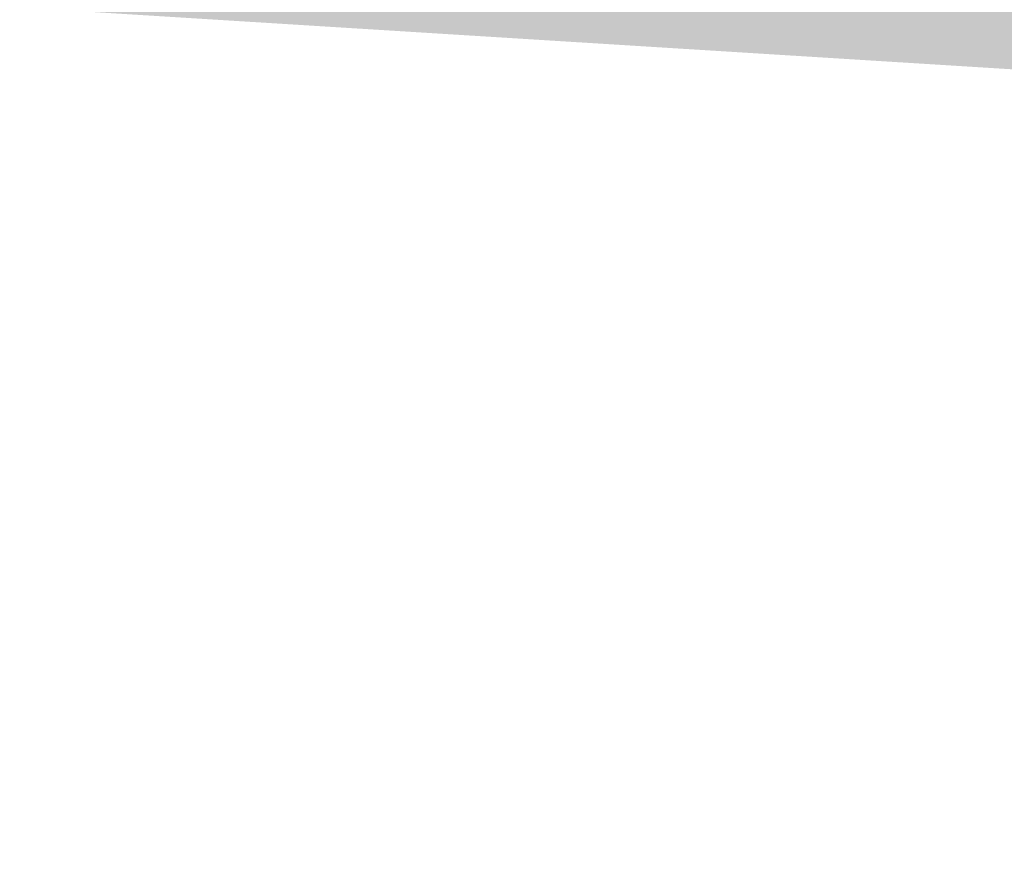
# Model space of a CAD drawing. Header units: inches. Extents: x -433 to 341, y -109 to 237.
# Tile 192 of 256: x -25.38 to -21.02, y 13.61 to 17.31. Entities that reach past the tile are written whole.
import ezdxf

# ---------------------------------------------------------------- set-up
doc = ezdxf.new("R2010")
doc.units = ezdxf.units.IN
doc.header["$MEASUREMENT"] = 0
doc.layers.add('1_mata', color=7, linetype='Continuous', lineweight=5)
doc.layers.add('1_trawa', color=82, linetype='Continuous', lineweight=5)
picture_1 = doc.add_image_def('image1.jpg', size_in_pixel=(9921, 7015))

msp = doc.modelspace()

# ---------------------------------------------------------------- hatches: boundary and pattern name
at = {"layer": '1_trawa'}
h = msp.add_hatch(dxfattribs=at)
h.set_pattern_fill('GRASS', color=256, scale=0.5)
h.paths.add_polyline_path([(-17.6358, 46.0021), (-19.6193, 34.3585), (-19.5606, 34.3585), (-19.9064, 32.7514), (-16.1696, 32.1178), (-16.5674, 33.4722), (-13.689, 34.3177), (-13.5069, 36.9465), (-14.9798, 37.2304), (-14.0334, 42.1401), (-11.0876, 41.5722), (-12.034, 36.6626), (-13.5069, 36.9465), (-13.689, 34.3177), (-13.6157, 34.0681), (-13.172, 32.5577), (-10.9198, 33.1037), (-7.7465, 33.2189), (-7.9544, 34.7997), (-6.4609, 34.9223), (-4.6634, 43.6288), (-12.4655, 45.1889)])
h.paths.add_polyline_path([(-19.9064, 32.7514), (-20.7685, 28.2246), (-14.0472, 27.0189), (-7.5288, 28.8347), (-7.3746, 28.8692), (-7.5144, 30.1563), (-7.687, 33.2267), (-10.9198, 33.1037), (-13.172, 32.5577), (-11.998, 28.5609), (-14.8763, 27.7154), (-16.1696, 32.1178)])
h.paths.add_polyline_path([(-7.9067, 12.4075), (-6.8863, 20.6073), (-19.7709, 21.5558), (-19.6396, 24.1561), (-26.3777, 24.533), (-26.6902, 18.9399), (-26.1417, 18.9093), (-26.0918, 18.9066), (-26.1731, 17.411), (-20.683, 17.0688), (-20.4224, 19.5543), (-14.2477, 19.2738), (-14.619, 13.3328)])
h.paths.add_polyline_path([(-26.5965, 20.6175), (-39.1407, 21.1882), (-39.6217, 12.2972), (-29.4944, 11.5827), (-29.0351, 19.1059), (-32.4008, 19.3045), (-32.5636, 16.3089), (-34.5607, 16.4175), (-34.6421, 14.9197), (-38.6362, 15.1368), (-38.2516, 19.6496), (-26.6876, 18.9412)])

# ---------------------------------------------------------------- pictures from other files: only their frames are drawn
at = {"layer": '1_mata'}
image = msp.add_image(picture_1, insert=(46.7118, -108.6544), size_in_units=(210.5211, 148.8565), rotation=90, dxfattribs=dict(at, fade=30))
image.dxf.flags = 7

doc.saveas('drawing.dxf')
